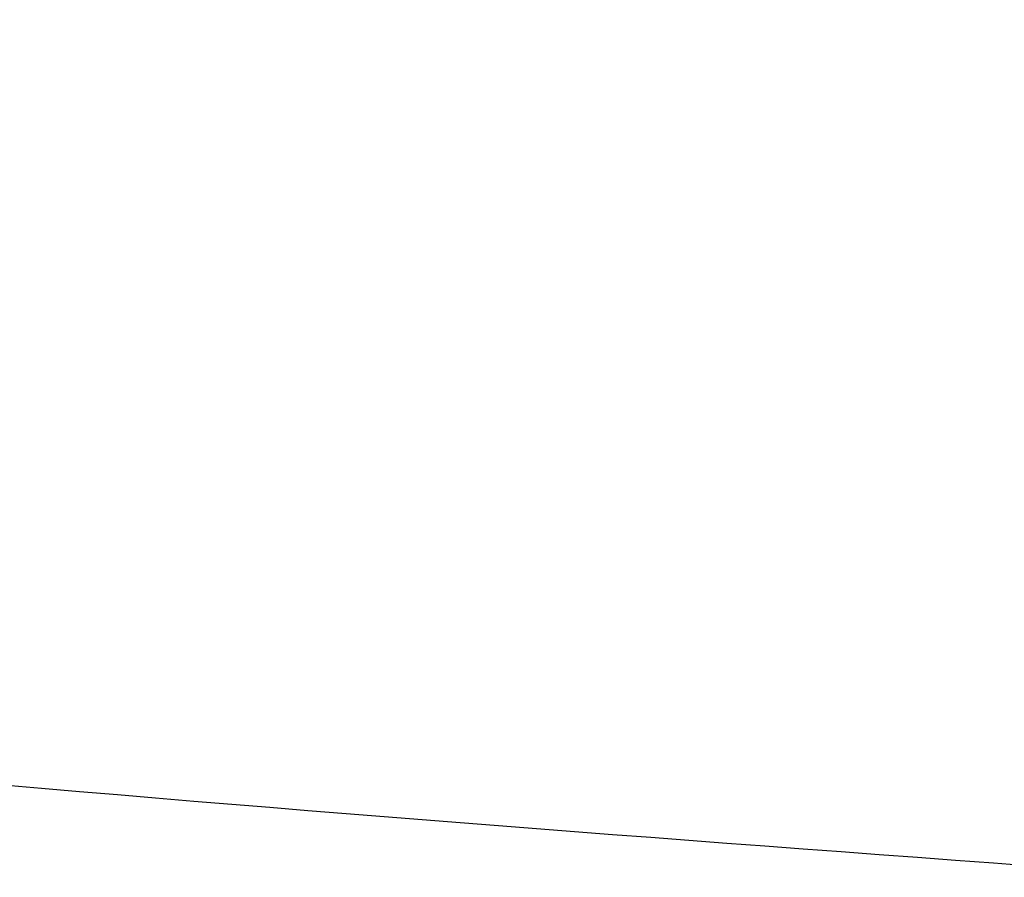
# Model space of a CAD drawing. Header units: millimetres. Extents: x 54 to 130, y 13 to 286.
# Tile 156 of 256: x 99.7996 to 99.8837, y 13.4799 to 13.5532. Entities that reach past the tile are written whole.
import ezdxf

# ---------------------------------------------------------------- set-up
doc = ezdxf.new("R2010")
doc.units = ezdxf.units.MM

msp = doc.modelspace()

# ---------------------------------------------------------------- linework, layer by layer
at = {"color": 7, "linetype": 'Continuous', "lineweight": 25}
msp.add_open_spline([(99.899068, 13.47989), (99.829631, 13.484992), (99.529812, 13.507021), (99.005493, 13.677612), (98.393071, 13.968025), (97.855291, 14.329449), (97.388213, 14.718444), (96.933224, 15.176223), (96.527563, 15.658539), (96.168171, 16.144856), (95.851766, 16.618326), (95.542901, 17.127342), (95.241553, 17.671821), (94.881313, 18.382854), (94.469585, 19.293562), (94.017107, 20.439428), (93.623402, 21.575151), (93.282479, 22.671474), (92.989661, 23.705527), (92.719148, 24.756534), (92.476345, 25.791888), (92.260405, 26.801958), (92.065596, 27.803969), (91.921677, 28.623761), (91.820283, 29.246265), (91.755915, 29.660582), (91.696779, 30.062189), (91.642884, 30.451092), (91.594158, 30.827245), (91.550856, 31.190821), (91.509741, 31.562401), (91.475111, 31.947332), (91.452081, 32.349912), (91.441441, 32.749846), (91.443447, 33.147257), (91.458771, 33.560789), (91.489256, 33.987453), (91.537246, 34.423143), (91.601247, 34.846393), (91.678665, 35.243726), (91.766465, 35.612002), (91.862618, 35.94756), (91.968988, 36.257744), (92.069426, 36.503614), (92.15881, 36.692886), (92.230878, 36.826564), (92.300765, 36.941209), (92.378346, 37.045267), (92.478137, 37.170426), (92.605244, 37.322342), (92.970833, 37.753132), (93.329494, 38.144074), (93.676, 38.493462), (93.78054, 38.597209), (93.886109, 38.700286), (93.992704, 38.802702), (94.100326, 38.904455), (94.346873, 39.13385), (94.604411, 39.362519), (94.872968, 39.590343), (95.012302, 39.706323), (95.156771, 39.824331), (95.318365, 39.95375), (95.496314, 40.093183), (95.68619, 40.23827), (96.070239, 40.524179), (96.644248, 40.922564), (97.404515, 41.384617), (98.05424, 41.721654), (98.597164, 41.970625), (99.040152, 42.152869), (99.480373, 42.314478), (99.896149, 42.445213), (100.17806, 42.528779), (100.315353, 42.559765), (100.329367, 42.562928)], degree=3, knots=[0, 0, 0, 0, 0.009143, 0.039479, 0.069462, 0.091213, 0.112814, 0.134346, 0.155889, 0.172095, 0.188334, 0.204635, 0.22103, 0.237549, 0.265434, 0.293877, 0.323002, 0.345281, 0.367747, 0.390445, 0.411857, 0.431722, 0.45153, 0.471309, 0.479519, 0.487434, 0.495056, 0.502387, 0.509432, 0.516192, 0.522671, 0.530049, 0.537284, 0.544417, 0.551489, 0.558543, 0.566629, 0.574653, 0.582679, 0.590774, 0.598211, 0.605511, 0.612725, 0.619909, 0.624144, 0.628246, 0.631787, 0.635193, 0.639872, 0.646535, 0.653796, 0.693243, 0.698153, 0.7031, 0.708084, 0.713106, 0.718166, 0.723263, 0.747809, 0.754208, 0.760663, 0.767174, 0.774248, 0.783036, 0.791761, 0.800423, 0.83586, 0.870264, 0.903501, 0.92326, 0.942966, 0.962626, 0.98185, 0.998147, 1, 1, 1, 1], dxfattribs=at)

doc.saveas('drawing.dxf')
